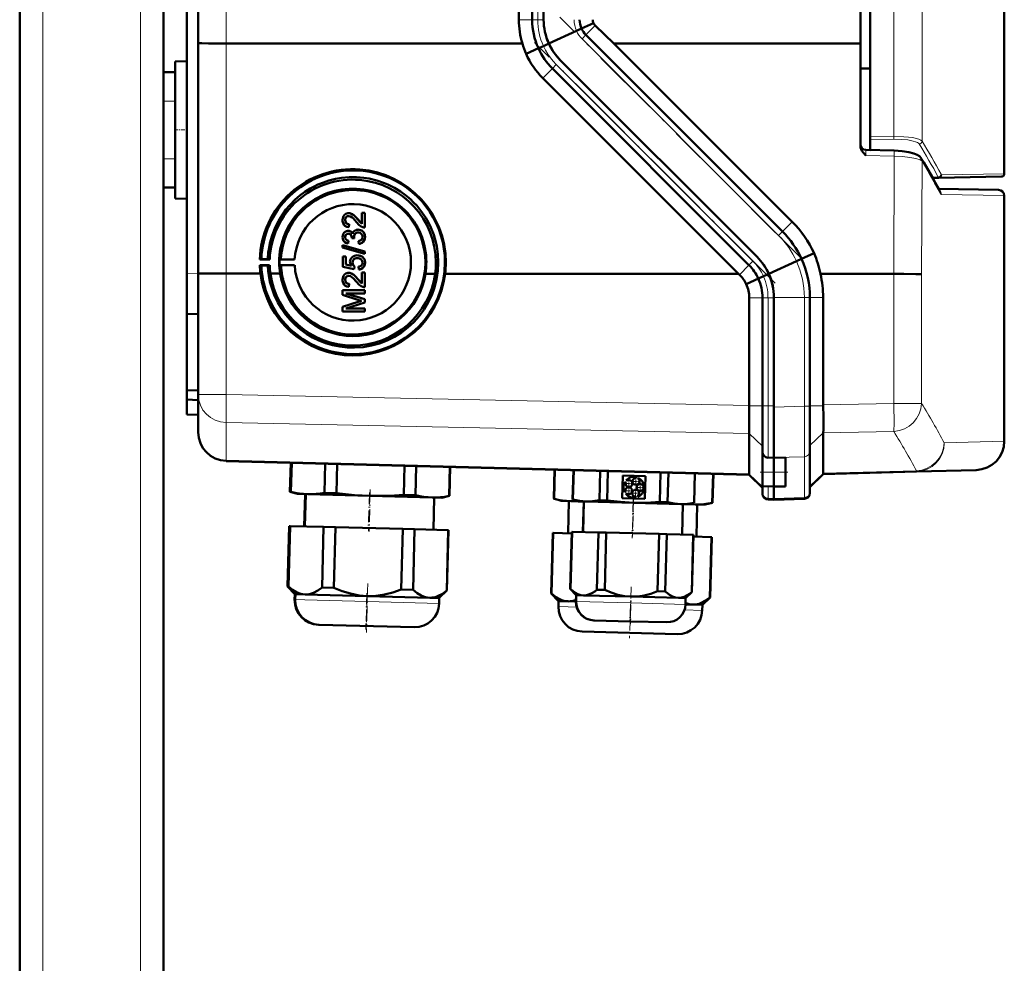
# Model space of a CAD drawing. Extents: x -1438 to 1837, y -1650 to 612.
# Tile 67 of 89: x 437 to 608, y 227 to 391. Entities that reach past the tile are written whole.
import ezdxf

# ---------------------------------------------------------------- set-up
doc = ezdxf.new("R2010")
doc.units = 0
doc.linetypes.add('DASHDOT', pattern=[18.5, 12, -3, 0.5, -3])

msp = doc.modelspace()

# ---------------------------------------------------------------- linework, layer by layer
at = {"color": 7, "linetype": 'DASHDOT', "lineweight": 18}
for p, q in [((440.79, -348.42), (440.79, 611.58)), ((457.79, -348.42), (457.79, 611.58)), ((572.39, 349.4), (530.6, 391.18)), ((567.98, 344.97), (526.19, 386.76))]:
    msp.add_line(p, q, dxfattribs=at)
at = {"color": 7, "lineweight": 50}
for p, q in [((436.79, -87.12), (436.79, 531.58)), ((584.5, 502.79), (584.5, 370.38)), ((461.79, 381.58), (461.79, 491.58)), ((467.79, 386.66), (467.79, 486.49)), ((582.79, 386.56), (582.79, 486.6)), ((523.49, 390.72), (523.49, 482.43)), ((525.79, 482.43), (525.79, 390.72)), ((527.79, 482.43), (527.79, 390.72)), ((465.79, 346.64), (465.79, 435.65)), ((607.79, 435.09), (607.79, 363.96)), ((536.46, 390.11), (534.37, 389.17)), ((533.48, 388.77), (528.67, 386.58)), ((534.37, 389.17), (533.49, 388.77)), ((540, 386.57), (536.76, 389.7)), ((467.79, 346.67), (467.79, 386.66)), ((524.1, 386.58), (472.66, 386.6)), ((527.76, 386.15), (528.7, 386.58)), ((569.28, 353.93), (535.14, 388.07)), ((582.79, 386.56), (540, 386.57)), ((570.96, 355.61), (540, 386.57)), ((582.79, 386.56), (582.79, 368.84)), ((524.73, 384.78), (526.87, 385.75)), ((526.88, 385.75), (527.76, 386.15)), ((463.79, 383.47), (465.79, 383.52)), ((463.79, 383.47), (465.79, 383.52)), ((463.79, 359.68), (463.79, 383.47)), ((564.86, 349.51), (530.72, 383.65)), ((564.86, 349.51), (530.72, 383.65)), ((461.79, 381.58), (463.79, 381.58)), ((461.79, 376.58), (461.79, 381.58)), ((463.79, 376.58), (463.79, 381.58)), ((563.45, 348.09), (529.31, 382.23)), ((584.5, 382.26), (582.79, 382.27)), ((561.64, 346.58), (527.65, 380.57)), ((461.79, 376.58), (461.79, 366.58)), ((463.79, 376.58), (463.79, 366.58)), ((584.5, 369.89), (584.5, 370.38)), ((584.5, 368.08), (584.5, 369.89)), ((583.76, 368.1), (584.5, 368.08)), ((583.76, 368.1), (588.68, 367.98)), ((461.79, 361.58), (461.79, 366.58)), ((463.79, 361.58), (463.79, 366.58)), ((596.44, 363.27), (595.33, 363.25)), ((607.3, 363.46), (596.44, 363.27)), ((461.79, -87.12), (461.79, 361.58)), ((461.79, 361.58), (463.79, 361.58)), ((596.38, 361.34), (606.8, 361.16)), ((463.79, 359.68), (465.79, 359.63)), ((607.79, 317.5), (607.79, 360.16)), ((493.31, 355.92), (493.32, 355.92)), ((493.58, 357.06), (493.59, 357.06)), ((493.93, 357.11), (493.94, 357.12)), ((495.51, 356.04), (495.52, 356.05)), ((495.52, 356.05), (496.23, 355.29)), ((496.23, 357.16), (496.73, 357.16)), ((496.23, 355.28), (496.23, 357.16)), ((496.23, 357.16), (496.72, 357.16)), ((496.23, 357.16), (496.23, 357.16)), ((496.72, 357.16), (496.72, 354.64)), ((496.72, 357.16), (496.73, 357.16)), ((496.73, 357.16), (496.73, 354.65)), ((493.56, 354.01), (493.57, 354.01)), ((493.85, 354.05), (493.86, 354.05)), ((494.01, 355.19), (493.96, 354.7)), ((494, 355.19), (493.96, 354.69)), ((493.96, 354.69), (493.96, 354.69)), ((494, 355.19), (494.01, 355.19)), ((495.2, 354.19), (495.21, 354.2)), ((495.56, 354.25), (495.57, 354.25)), ((496.72, 354.64), (496.73, 354.65)), ((493.31, 352.97), (493.32, 352.97)), ((493.91, 352.32), (493.86, 351.83)), ((493.91, 352.32), (493.86, 351.83)), ((493.91, 352.32), (493.91, 352.32)), ((494.45, 352.76), (494.45, 352.83)), ((494.89, 352.71), (494.45, 352.76)), ((494.84, 353.03), (494.85, 353.03)), ((494.89, 352.71), (494.9, 352.71)), ((495.63, 352.27), (495.64, 352.28)), ((495.68, 351.78), (495.63, 352.27)), ((496.77, 352.98), (496.78, 352.98)), ((492.87, 351.55), (496.72, 350.46)), ((492.87, 351.14), (492.87, 351.55)), ((492.87, 351.55), (492.88, 351.55)), ((496.72, 350.05), (492.87, 351.14)), ((492.88, 351.55), (496.73, 350.46)), ((493.86, 351.83), (493.86, 351.83)), ((495.99, 351.84), (495.99, 351.84)), ((478.49, 349.07), (478.76, 349.14)), ((480.21, 349.07), (478.49, 349.07)), ((478.76, 349.14), (479.88, 349.11)), ((479.88, 349.11), (480.21, 349.07)), ((481.93, 349.07), (482.17, 349.12)), ((484.54, 349.07), (481.93, 349.07)), ((482.17, 349.12), (484.54, 349.07)), ((492.92, 349.61), (493.41, 349.61)), ((492.92, 347.78), (492.92, 349.61)), ((492.92, 349.61), (492.93, 349.61)), ((492.93, 349.61), (493.42, 349.61)), ((493.41, 349.61), (493.41, 348.18)), ((493.41, 349.61), (493.42, 349.61)), ((493.42, 349.61), (493.42, 348.18)), ((494.93, 349.73), (494.94, 349.74)), ((495.4, 349.8), (495.41, 349.81)), ((496.3, 349.51), (496.31, 349.51)), ((496.72, 350.46), (496.72, 350.05)), ((496.72, 350.46), (496.73, 350.46)), ((496.72, 350.05), (496.73, 350.05)), ((496.73, 350.46), (496.73, 350.05)), ((572.57, 349.17), (571.69, 348.77)), ((574.75, 350.16), (572.57, 349.17)), ((478.76, 348.04), (478.49, 348.06)), ((478.49, 348.06), (480.2, 348.06)), ((479.88, 348.05), (478.76, 348.04)), ((480.2, 348.06), (479.88, 348.05)), ((482.18, 348.05), (481.93, 348.07)), ((481.93, 348.07), (484.54, 348.07)), ((484.54, 348.07), (482.18, 348.05)), ((494.89, 347.38), (492.92, 347.78)), ((493.41, 348.18), (494.41, 347.99)), ((493.41, 348.18), (493.42, 348.18)), ((493.42, 348.18), (494.41, 347.99)), ((494.6, 348.54), (494.61, 348.54)), ((494.94, 347.88), (494.89, 347.38)), ((494.89, 347.38), (494.9, 347.39)), ((494.95, 347.88), (494.9, 347.39)), ((494.94, 347.88), (494.95, 347.88)), ((495.68, 347.33), (495.63, 347.83)), ((495.63, 347.83), (495.64, 347.83)), ((496, 347.4), (496.01, 347.4)), ((496.77, 348.53), (496.78, 348.53)), ((571.69, 348.77), (566.88, 346.58)), ((465.79, 339.65), (465.79, 346.64)), ((467.79, 325.61), (467.79, 346.67)), ((472.66, 346.61), (478.61, 346.61)), ((482.02, 346.61), (480.32, 346.61)), ((493.31, 345.55), (493.32, 345.55)), ((493.58, 346.69), (493.59, 346.69)), ((493.93, 346.74), (493.94, 346.74)), ((495.51, 345.67), (495.52, 345.67)), ((495.52, 345.67), (496.23, 344.91)), ((496.23, 346.79), (496.73, 346.79)), ((496.23, 344.91), (496.23, 346.79)), ((496.23, 346.79), (496.72, 346.79)), ((496.23, 346.79), (496.23, 346.79)), ((496.72, 346.79), (496.72, 344.27)), ((496.72, 346.79), (496.73, 346.79)), ((496.73, 346.79), (496.73, 344.27)), ((508.95, 346.6), (507.26, 346.6)), ((510.67, 346.59), (525.08, 346.59)), ((525.08, 346.59), (561.64, 346.58)), ((561.79, 346.43), (561.64, 346.58)), ((562.98, 344.8), (565.08, 345.75)), ((565.08, 345.75), (565.96, 346.15)), ((565.96, 346.15), (566.9, 346.58)), ((575.86, 346.57), (588.6, 346.57)), ((492.87, 343.73), (496.72, 343.73)), ((492.87, 342.92), (492.87, 343.73)), ((492.87, 343.73), (492.88, 343.73)), ((492.88, 343.73), (496.73, 343.73)), ((494.01, 344.82), (493.96, 344.32)), ((494, 344.81), (493.96, 344.32)), ((493.96, 344.32), (493.96, 344.32)), ((494, 344.81), (494.01, 344.82)), ((496.72, 344.27), (496.73, 344.27)), ((496.72, 343.73), (496.72, 343.18)), ((496.72, 343.73), (496.73, 343.73)), ((496.73, 343.73), (496.73, 343.19)), ((495.53, 342.07), (492.87, 342.92)), ((493.46, 343.19), (496.72, 342.16)), ((496.72, 343.18), (493.46, 343.19)), ((493.47, 343.19), (496.73, 342.16)), ((496.72, 343.18), (496.73, 343.19)), ((496.72, 342.16), (496.72, 341.59)), ((496.72, 342.16), (496.73, 342.16)), ((496.73, 342.16), (496.73, 341.59)), ((563.49, 323.72), (563.49, 342.43)), ((565.79, 323.63), (565.79, 342.43)), ((567.79, 323.43), (567.79, 342.44)), ((567.79, 323.63), (567.79, 342.43)), ((574.04, 323.58), (574.04, 342.44)), ((576.33, 323.81), (576.33, 342.44)), ((492.87, 340.84), (495.57, 341.7)), ((492.87, 340.02), (492.87, 340.84)), ((492.87, 340.84), (492.88, 340.84)), ((492.88, 340.84), (495.58, 341.7)), ((496.72, 341.59), (493.46, 340.57)), ((493.46, 340.57), (496.72, 340.57)), ((493.47, 340.57), (496.73, 340.57)), ((496.72, 341.59), (496.73, 341.59)), ((496.72, 340.57), (496.72, 340.02)), ((496.72, 340.57), (496.73, 340.57)), ((496.73, 340.57), (496.73, 340.03)), ((467.79, 339.58), (465.79, 339.65)), ((465.79, 339.65), (465.79, 326.34)), ((496.72, 340.02), (492.87, 340.02)), ((496.72, 340.02), (496.73, 340.03)), ((465.79, 326.34), (467.79, 326.37)), ((465.79, 326.34), (465.79, 324.74)), ((467.79, 319.07), (467.79, 325.61)), ((465.79, 322.15), (465.79, 324.74)), ((465.79, 324.74), (467.79, 324.65)), ((563.49, 323.72), (563.49, 323.63)), ((565.79, 321.03), (565.79, 323.63)), ((567.79, 314.62), (567.79, 323.63)), ((567.79, 314.67), (567.79, 323.43)), ((574.04, 315.79), (574.04, 323.58)), ((576.33, 323.81), (576.33, 323.63)), ((465.79, 322.15), (467.79, 322.08)), ((565.79, 318.59), (565.79, 321.03)), ((563.49, 318.87), (563.49, 318.85)), ((563.49, 318.85), (563.49, 311.82)), ((565.79, 316.72), (565.79, 318.59)), ((576.33, 311.93), (576.33, 318.94)), ((565.79, 315.67), (565.79, 316.72)), ((565.79, 312.12), (565.79, 315.67)), ((566.76, 314.65), (567.79, 314.62)), ((567.79, 314.62), (569.79, 314.69)), ((567.79, 314.62), (567.79, 314.67)), ((569.79, 312.12), (569.79, 314.69)), ((574.04, 308.72), (574.04, 315.79)), ((563.49, 311.69), (472.66, 314.07)), ((483.73, 308.72), (483.86, 313.77)), ((483.73, 308.72), (483.86, 313.77)), ((483.73, 308.72), (483.86, 313.77)), ((483.78, 308.72), (483.91, 313.77)), ((483.79, 308.72), (483.92, 313.77)), ((483.84, 308.72), (483.97, 313.77)), ((483.84, 308.72), (483.98, 313.77)), ((483.89, 308.72), (484.03, 313.77)), ((489.74, 308.57), (489.87, 313.62)), ((491.79, 308.51), (491.93, 313.56)), ((503.48, 308.21), (503.62, 313.26)), ((505.54, 308.15), (505.67, 313.2)), ((511.38, 308), (511.52, 313.05)), ((511.43, 308), (511.57, 313.05)), ((567.79, 314.62), (567.79, 312.12)), ((567.79, 312.12), (567.79, 314.62)), ((529.54, 307.53), (529.67, 312.58)), ((529.59, 307.52), (529.72, 312.57)), ((532.82, 307.37), (532.95, 312.49)), ((532.84, 307.37), (532.98, 312.49)), ((532.87, 307.37), (533.01, 312.49)), ((537.46, 307.25), (537.59, 312.37)), ((538.8, 307.22), (538.94, 312.33)), ((541.42, 307.59), (541.53, 311.54)), ((541.53, 311.54), (545.49, 311.44)), ((543.84, 311.13), (543.88, 311.26)), ((545.49, 311.44), (545.38, 307.48)), ((547.98, 306.98), (548.11, 312.09)), ((549.32, 306.94), (549.46, 312.06)), ((553.91, 306.82), (554.04, 311.94)), ((553.94, 306.82), (554.07, 311.94)), ((557.08, 306.8), (557.21, 311.85)), ((557.13, 306.8), (557.26, 311.85)), ((563.49, 311.69), (565.79, 309.39)), ((565.79, 312.12), (565.79, 309.69)), ((567.79, 309.62), (567.79, 312.12)), ((567.79, 309.62), (567.79, 312.12)), ((569.79, 312.12), (569.79, 309.66)), ((576.33, 311.8), (574.04, 309.51)), ((576.33, 311.8), (592.53, 312.23)), ((576.33, 311.93), (576.33, 311.92)), ((602.92, 312.5), (592.53, 312.23)), ((542.03, 310.38), (541.92, 310.46)), ((542.14, 310.75), (542.25, 310.66)), ((544.22, 311.14), (544.18, 311.01)), ((545.11, 309.65), (545.25, 309.65)), ((565.79, 308.57), (565.79, 309.69)), ((565.79, 309.69), (567.79, 309.62)), ((569.79, 309.66), (567.79, 309.62)), ((567.79, 307.56), (567.79, 309.62)), ((567.79, 307.56), (567.79, 309.62)), ((485.02, 308.34), (483.73, 308.72)), ((483.73, 308.72), (483.78, 308.72)), ((485.02, 308.34), (483.73, 308.72)), ((483.82, 308.71), (483.78, 308.72)), ((483.79, 308.72), (483.84, 308.72)), ((485.08, 308.34), (483.79, 308.72)), ((483.88, 308.71), (483.84, 308.72)), ((483.84, 308.72), (483.89, 308.72)), ((485.13, 308.34), (483.84, 308.72)), ((485.08, 308.34), (485.02, 308.34)), ((485.13, 308.34), (485.08, 308.34)), ((486.81, 308.3), (485.13, 308.34)), ((486.37, 308.31), (486.22, 302.71)), ((486.37, 308.31), (486.22, 302.71)), ((486.37, 308.31), (486.22, 302.71)), ((486.43, 308.31), (486.28, 302.71)), ((486.48, 308.3), (486.34, 302.71)), ((497.63, 308.01), (486.81, 308.3)), ((489.74, 308.57), (491.79, 308.51)), ((508.45, 307.73), (497.63, 308.01)), ((503.48, 308.21), (505.54, 308.15)), ((510.13, 307.68), (511.43, 308)), ((511.38, 308), (511.43, 308)), ((541.88, 308.65), (541.99, 308.73)), ((542.19, 308.43), (542.08, 308.35)), ((543.79, 307.74), (543.75, 307.88)), ((544.1, 307.98), (544.14, 307.85)), ((545.24, 309.29), (545.1, 309.29)), ((565.79, 308.36), (565.79, 308.57)), ((574.04, 308.51), (574.04, 308.72)), ((510.13, 307.68), (508.45, 307.73)), ((508.78, 307.72), (508.63, 302.12)), ((529.54, 307.53), (529.59, 307.52)), ((530.83, 307.14), (529.54, 307.53)), ((532.5, 307.1), (530.83, 307.14)), ((532.18, 307.11), (532.03, 301.51)), ((533.89, 307.06), (532.5, 307.1)), ((532.82, 307.37), (532.84, 307.37)), ((533.86, 307.06), (532.82, 307.37)), ((532.84, 307.37), (532.87, 307.37)), ((533.89, 307.06), (532.84, 307.37)), ((533.89, 307.06), (533.86, 307.06)), ((535.16, 307.03), (533.89, 307.06)), ((534.76, 307.04), (534.62, 301.74)), ((534.79, 307.04), (534.65, 301.74)), ((543.38, 306.81), (535.16, 307.03)), ((537.46, 307.25), (538.8, 307.22)), ((545.38, 307.48), (541.42, 307.59)), ((551.61, 306.6), (543.38, 306.81)), ((547.98, 306.98), (549.32, 306.94)), ((552.88, 306.57), (551.61, 306.6)), ((551.98, 306.59), (551.84, 301.29)), ((552.88, 306.57), (553.94, 306.82)), ((554.15, 306.53), (552.88, 306.57)), ((553.91, 306.82), (553.94, 306.82)), ((555.82, 306.49), (554.15, 306.53)), ((554.47, 306.52), (554.32, 300.93)), ((555.82, 306.49), (557.13, 306.8)), ((557.08, 306.8), (557.13, 306.8)), ((566.76, 307.36), (567.79, 307.33)), ((567.79, 307.33), (567.79, 307.56)), ((567.79, 307.33), (567.79, 307.56)), ((573.07, 307.51), (567.79, 307.33)), ((483.3, 292.27), (483.57, 302.78)), ((483.3, 292.27), (483.57, 302.78)), ((483.3, 292.27), (483.57, 302.78)), ((483.62, 302.78), (483.35, 292.27)), ((483.36, 292.27), (483.63, 302.78)), ((483.68, 302.78), (483.41, 292.27)), ((483.41, 292.27), (483.69, 302.78)), ((483.74, 302.77), (483.46, 292.27)), ((483.62, 302.78), (483.57, 302.78)), ((483.62, 302.78), (483.63, 302.78)), ((483.68, 302.78), (483.63, 302.78)), ((483.74, 302.77), (483.69, 302.78)), ((483.74, 302.77), (489.58, 302.62)), ((489.58, 302.62), (489.31, 292.12)), ((491.64, 302.57), (489.58, 302.62)), ((491.64, 302.57), (491.36, 292.06)), ((491.64, 302.57), (503.33, 302.26)), ((503.33, 302.26), (503.05, 291.76)), ((505.38, 302.21), (503.33, 302.26)), ((505.38, 302.21), (505.11, 291.7)), ((505.38, 302.21), (511.23, 302.05)), ((511.23, 302.05), (510.95, 291.55)), ((511, 291.55), (511.28, 302.05)), ((511.28, 302.05), (511.23, 302.05)), ((529.11, 291.07), (529.38, 301.58)), ((529.43, 301.58), (529.16, 291.07)), ((529.43, 301.58), (529.38, 301.58)), ((529.43, 301.58), (532.66, 301.49)), ((532.41, 291.84), (532.67, 301.79)), ((532.44, 291.83), (532.7, 301.79)), ((532.73, 301.79), (532.47, 291.83)), ((532.7, 301.79), (532.67, 301.79)), ((532.73, 301.79), (532.7, 301.79)), ((532.73, 301.79), (537.31, 301.67)), ((537.31, 301.67), (537.05, 291.71)), ((538.66, 301.64), (537.31, 301.67)), ((538.66, 301.64), (538.4, 291.68)), ((538.66, 301.64), (547.83, 301.4)), ((547.83, 301.4), (547.57, 291.44)), ((549.18, 301.36), (547.83, 301.4)), ((549.18, 301.36), (548.92, 291.4)), ((549.18, 301.36), (553.76, 301.24)), ((553.76, 301.24), (553.5, 291.28)), ((553.53, 291.28), (553.79, 301.24)), ((553.79, 301.24), (553.76, 301.24)), ((553.78, 300.94), (556.92, 300.86)), ((556.92, 300.86), (556.65, 290.35)), ((556.7, 290.35), (556.97, 300.86)), ((556.97, 300.86), (556.92, 300.86)), ((484.56, 290.94), (483.3, 292.27)), ((483.3, 292.27), (483.35, 292.27)), ((484.56, 290.94), (483.3, 292.27)), ((484.56, 290.94), (483.3, 292.27)), ((483.39, 292.24), (483.35, 292.27)), ((483.36, 292.27), (483.41, 292.27)), ((484.62, 290.94), (483.36, 292.27)), ((483.45, 292.23), (483.41, 292.27)), ((483.41, 292.27), (483.46, 292.27)), ((484.68, 290.94), (483.41, 292.27)), ((484.56, 290.94), (484.54, 289.99)), ((484.56, 290.94), (484.54, 289.99)), ((484.56, 290.94), (484.54, 289.99)), ((484.62, 290.94), (484.56, 290.94)), ((484.62, 290.94), (484.6, 289.99)), ((484.68, 290.94), (484.62, 290.94)), ((484.68, 290.94), (484.65, 289.99)), ((486.35, 290.89), (484.68, 290.94)), ((497.17, 290.61), (486.35, 290.89)), ((489.31, 292.12), (491.36, 292.06)), ((503.05, 291.76), (505.11, 291.7)), ((509.67, 290.28), (511, 291.55)), ((510.95, 291.55), (511, 291.55)), ((529.11, 291.07), (529.16, 291.07)), ((530.37, 289.74), (529.11, 291.07)), ((532.41, 291.84), (532.44, 291.83)), ((533.43, 290.76), (532.41, 291.84)), ((532.44, 291.83), (532.47, 291.83)), ((533.46, 290.76), (532.44, 291.83)), ((533.43, 290.76), (533.4, 289.67)), ((533.46, 290.76), (533.43, 289.67)), ((533.46, 290.76), (533.43, 290.76)), ((534.73, 290.72), (533.46, 290.76)), ((542.96, 290.51), (534.73, 290.72)), ((537.05, 291.71), (538.4, 291.68)), ((547.57, 291.44), (548.92, 291.4)), ((552.45, 290.26), (553.53, 291.28)), ((553.5, 291.28), (553.53, 291.28)), ((508, 290.33), (497.17, 290.61)), ((509.67, 290.28), (508, 290.33)), ((509.67, 290.28), (509.64, 289.33)), ((530.37, 289.74), (530.35, 288.79)), ((532.05, 289.7), (530.37, 289.74)), ((533.4, 289.66), (532.05, 289.7)), ((551.18, 290.29), (542.96, 290.51)), ((552.45, 290.26), (551.18, 290.29)), ((552.45, 290.26), (552.43, 289.17)), ((553.69, 289.13), (552.43, 289.16)), ((555.36, 289.09), (553.69, 289.13)), ((555.36, 289.09), (555.34, 288.13)), ((555.36, 289.09), (556.7, 290.35)), ((556.65, 290.35), (556.7, 290.35)), ((488.72, 285.64), (488.67, 285.64)), ((488.78, 285.64), (488.72, 285.64)), ((505.3, 285.2), (488.78, 285.64)), ((536.55, 286.39), (536.52, 286.39)), ((542.84, 286.22), (536.55, 286.39)), ((549.14, 286.06), (542.84, 286.22)), ((550.99, 284.01), (534.48, 284.44))]:
    msp.add_line(p, q, dxfattribs=at)
at = {"color": 7, "lineweight": 18}
for p, q in [((440.79, -87.12), (440.79, 531.58)), ((457.79, -87.12), (457.79, 531.58)), ((593.5, 503.55), (593.5, 369.62)), ((588.63, 370.44), (588.63, 502.73)), ((472.66, 386.6), (472.66, 486.56)), ((526.76, 482.43), (526.76, 390.72)), ((523.49, 390.72), (525.79, 390.72)), ((526.76, 390.72), (525.79, 390.72)), ((526.76, 390.72), (527.79, 390.72)), ((534.37, 389.17), (534.37, 389.17)), ((536.76, 389.7), (535.14, 388.07)), ((472.66, 346.61), (472.66, 386.6)), ((534.45, 387.39), (535.14, 388.07)), ((568.6, 353.24), (534.45, 387.39)), ((526.87, 385.75), (526.88, 385.75)), ((527.65, 380.57), (529.31, 382.23)), ((529.99, 382.92), (529.31, 382.23)), ((564.13, 348.77), (529.99, 382.92)), ((461.79, 376.58), (463.79, 376.58)), ((584.5, 370.38), (588.63, 370.44)), ((588.63, 369.95), (584.5, 369.89)), ((461.79, 366.58), (463.79, 366.58)), ((588.68, 367.01), (583.76, 367.13)), ((588.6, 346.57), (588.68, 367.01)), ((593.5, 366.13), (593.43, 346.51)), ((596.32, 363.4), (595.26, 363.38)), ((596.93, 363.77), (607.79, 363.96)), ((596.58, 360.97), (596.56, 361)), ((607.79, 360.16), (596.85, 360.35)), ((570.96, 355.61), (569.28, 353.93)), ((568.6, 353.24), (569.28, 353.93)), ((572.57, 349.17), (572.57, 349.17)), ((561.79, 346.43), (563.45, 348.09)), ((564.13, 348.77), (563.45, 348.09)), ((465.79, 346.64), (467.79, 346.57)), ((472.66, 325.61), (472.66, 346.61)), ((565.08, 345.75), (565.08, 345.75)), ((588.61, 324.07), (588.61, 346.57)), ((593.43, 346.51), (593.43, 324.07)), ((563.49, 342.43), (565.79, 342.43)), ((565.79, 342.43), (566.76, 342.43)), ((566.76, 342.43), (567.79, 342.43)), ((566.76, 342.43), (566.76, 323.63)), ((573.07, 342.44), (567.79, 342.44)), ((573.07, 342.44), (574.04, 342.44)), ((573.07, 323.58), (573.07, 342.44)), ((576.33, 342.44), (574.04, 342.44)), ((472.66, 325.61), (467.79, 325.61)), ((472.66, 325.61), (563.49, 323.72)), ((563.49, 323.63), (565.79, 323.63)), ((566.76, 323.63), (565.79, 323.63)), ((566.76, 323.63), (567.79, 323.63)), ((566.76, 314.66), (566.76, 323.63)), ((567.79, 323.43), (573.07, 323.58)), ((574.04, 323.58), (573.07, 323.58)), ((576.33, 323.63), (574.04, 323.63)), ((588.61, 324.07), (576.33, 323.81)), ((588.61, 324.07), (593.43, 324.07)), ((563.49, 318.85), (472.66, 320.74)), ((472.66, 320.74), (472.66, 314.2)), ((563.49, 318.87), (565.79, 316.63)), ((576.33, 318.98), (574.04, 316.75)), ((576.33, 318.94), (588.61, 319.2)), ((597.36, 317.22), (607.79, 317.5)), ((566.76, 314.66), (567.79, 314.62)), ((566.76, 314.65), (566.76, 314.66)), ((573.07, 314.81), (567.79, 314.67)), ((573.07, 307.74), (573.07, 314.81)), ((472.66, 314.2), (563.49, 311.82)), ((472.66, 314.2), (472.66, 314.07)), ((563.49, 311.81), (565.79, 309.57)), ((565.79, 312.12), (567.79, 312.12)), ((569.79, 312.12), (567.79, 312.12)), ((576.33, 311.92), (574.04, 309.69)), ((592.53, 312.35), (576.33, 311.93)), ((592.53, 312.23), (592.53, 312.35)), ((566.76, 307.6), (566.76, 309.66)), ((566.76, 307.6), (567.79, 307.56)), ((566.76, 307.36), (566.76, 307.6)), ((573.07, 307.74), (567.79, 307.56)), ((573.07, 307.51), (573.07, 307.74)), ((484.6, 289.99), (484.54, 289.99)), ((484.65, 289.99), (484.6, 289.99)), ((486.33, 289.94), (484.65, 289.99)), ((497.15, 289.66), (486.33, 289.94)), ((509.64, 289.33), (497.15, 289.66)), ((533.43, 289.67), (533.4, 289.67)), ((542.93, 289.42), (533.43, 289.67)), ((552.43, 289.17), (542.93, 289.42)), ((532.02, 288.75), (530.35, 288.79)), ((533.53, 288.71), (532.02, 288.75)), ((555.34, 288.13), (552.25, 288.22))]:
    msp.add_line(p, q, dxfattribs=at)
at = {"color": 7, "linetype": 'DASHDOT', "lineweight": 18, "ltscale": 0.060001}
for p, q in [((461.59, 376.58), (463.99, 376.58)), ((461.59, 366.58), (463.99, 366.58))]:
    msp.add_line(p, q, dxfattribs=at)
at = {"color": 7, "linetype": 'DASHDOT', "lineweight": 18, "ltscale": 0.059999}
msp.add_line((463.59, 371.58), (465.99, 371.58), dxfattribs=at)
at = {"color": 7, "linetype": 'DASHDOT', "lineweight": 18, "ltscale": 0.039}
for p, q in [((543.82, 311.31), (543.82, 309.75)), ((543.38, 310.17), (541.82, 310.17)), ((542.56, 309.68), (542.56, 308.12)), ((542.6, 310.95), (542.6, 309.39)), ((544.6, 310.53), (543.04, 310.53)), ((544.53, 310.26), (544.53, 308.7)), ((543.34, 308.9), (541.78, 308.9)), ((544.54, 308.48), (542.98, 308.48)), ((545.31, 309.48), (543.75, 309.48))]:
    msp.add_line(p, q, dxfattribs=at)
at = {"color": 7, "linetype": 'DASHDOT', "lineweight": 18, "ltscale": 0.119881}
msp.add_line((565.39, 312.12), (570.19, 312.12), dxfattribs=at)
at = {"color": 7, "linetype": 'DASHDOT', "lineweight": 18, "ltscale": 0.168016}
for p, q in [((497.53, 308.58), (497.35, 301.86)), ((497.59, 308.57), (497.41, 301.86)), ((543.34, 307.38), (543.16, 300.66))]:
    msp.add_line(p, q, dxfattribs=at)
at = {"color": 7, "linetype": 'DASHDOT', "lineweight": 18, "ltscale": 0.183048}
msp.add_line((497.66, 309.12), (497.47, 301.8), dxfattribs=at)
at = {"color": 7, "linetype": 'DASHDOT', "lineweight": 18, "ltscale": 0.039001}
msp.add_line((543.76, 309.26), (543.76, 307.7), dxfattribs=at)
at = {"color": 7, "linetype": 'DASHDOT', "lineweight": 18, "ltscale": 0.159016}
msp.add_line((543.37, 307.34), (543.2, 300.99), dxfattribs=at)
at = {"color": 7, "linetype": 'DASHDOT', "lineweight": 18, "ltscale": 0.171052}
msp.add_line((543.41, 307.79), (543.23, 300.95), dxfattribs=at)
at = {"color": 7, "linetype": 'DASHDOT', "lineweight": 18, "ltscale": 0.212292}
msp.add_line((497.23, 292.77), (497.01, 284.28), dxfattribs=at)
at = {"color": 7, "linetype": 'DASHDOT', "lineweight": 18, "ltscale": 0.159001}
msp.add_line((497.07, 291.14), (496.91, 284.78), dxfattribs=at)
at = {"color": 7, "linetype": 'DASHDOT', "lineweight": 18, "ltscale": 0.168715}
msp.add_line((543, 292.24), (542.83, 285.49), dxfattribs=at)
at = {"color": 7, "linetype": 'DASHDOT', "lineweight": 18, "ltscale": 0.133699}
msp.add_line((497.11, 290.21), (496.97, 284.87), dxfattribs=at)
at = {"color": 7, "linetype": 'DASHDOT', "lineweight": 18, "ltscale": 0.143425}
msp.add_line((542.86, 289.05), (542.71, 283.31), dxfattribs=at)
at = {"color": 7, "linetype": 'DASHDOT', "lineweight": 18, "ltscale": 0.100909}
msp.add_line((542.91, 289.84), (542.81, 285.8), dxfattribs=at)
at = {"color": 7, "lineweight": 50}
for points in [[(467.79, 386.66), (467.79, 386.66), (467.79, 386.66), (467.8, 386.66), (467.86, 386.65), (468.42, 386.63), (469.59, 386.61), (472.66, 386.6)], [(530.72, 383.65), (530.24, 384.16), (529.8, 384.71), (529.39, 385.29), (529.03, 385.92), (528.7, 386.58)], [(583.76, 367.13), (583.28, 367.65), (583.07, 367.94), (582.92, 368.22), (582.82, 368.52), (582.79, 368.84)], [(593.36, 366.64), (593.07, 366.99), (592.65, 367.27), (592.09, 367.5), (591.23, 367.72), (590.03, 367.9), (588.68, 367.98)], [(509.49, 348.58), (509.42, 349.99), (509.22, 351.38), (509.01, 352.29), (508.7, 353.34), (508.19, 354.64), (507.77, 355.49), (507.31, 356.31), (506.48, 357.52), (505.75, 358.42), (505.21, 358.99), (504.65, 359.53), (503.78, 360.26), (502.91, 360.89), (501.89, 361.51), (500.75, 362.09), (500.16, 362.34), (498.84, 362.79), (497.47, 363.13), (496.54, 363.27), (495.29, 363.38), (494.04, 363.38), (492.7, 363.26), (491.62, 363.07), (490.49, 362.79), (489.53, 362.47), (488.59, 362.08), (487.93, 361.76), (487.23, 361.38), (486.32, 360.81), (485.45, 360.17), (484.64, 359.47), (483.64, 358.45), (483.03, 357.73), (482.47, 356.97), (481.78, 355.86), (481.68, 355.67), (481.09, 354.47), (480.62, 353.23), (480.24, 351.88), (480.04, 350.79), (479.97, 350.33), (479.88, 349.11)], [(492.87, 355.93), (492.89, 356.21), (492.95, 356.42), (493.04, 356.62), (493.22, 356.84), (493.46, 357.01), (493.58, 357.06)], [(493.96, 354.69), (493.6, 354.77), (493.27, 354.94), (493.14, 355.07), (492.96, 355.39), (492.88, 355.75), (492.87, 355.93)], [(493.74, 356.59), (493.59, 356.51), (493.42, 356.32), (493.33, 356.08), (493.31, 355.92)], [(493.31, 355.92), (493.37, 355.58), (493.49, 355.39), (493.68, 355.25), (493.9, 355.19), (494, 355.19)], [(493.75, 356.59), (493.59, 356.51), (493.46, 356.38), (493.37, 356.22), (493.32, 355.92)], [(493.32, 355.92), (493.35, 355.7), (493.41, 355.53), (493.58, 355.32), (493.82, 355.21), (494.01, 355.19)], [(493.93, 357.11), (494.13, 357.1), (494.5, 356.97), (494.83, 356.75), (495.12, 356.48), (495.51, 356.04)], [(493.94, 357.12), (494.23, 357.08), (494.57, 356.94), (494.83, 356.77), (495.24, 356.37), (495.52, 356.05)], [(495.28, 355.58), (494.69, 356.22), (494.56, 356.34), (494.27, 356.54), (493.94, 356.62)], [(495.51, 356.04), (495.92, 355.56), (496.23, 355.28)], [(492.87, 352.96), (492.9, 353.22), (493.05, 353.6), (493.17, 353.76), (493.32, 353.89), (493.56, 354.01)], [(493.85, 354.05), (494.04, 354.03), (494.23, 353.96), (494.39, 353.84), (494.57, 353.61), (494.61, 353.52)], [(493.86, 354.05), (494.05, 354.03), (494.23, 353.96), (494.4, 353.85), (494.52, 353.7), (494.61, 353.54)], [(494.61, 353.52), (494.67, 353.7), (494.82, 353.94), (494.95, 354.07), (495.2, 354.19)], [(496.38, 354.69), (496.12, 354.81), (495.76, 355.06), (495.28, 355.58)], [(495.56, 354.25), (495.76, 354.23), (496.13, 354.11), (496.44, 353.87), (496.66, 353.54), (496.76, 353.16), (496.77, 352.98)], [(495.57, 354.25), (495.96, 354.19), (496.19, 354.08), (496.39, 353.92), (496.56, 353.73), (496.73, 353.37), (496.78, 352.98)], [(493.86, 351.83), (493.54, 351.92), (493.26, 352.09), (493.04, 352.33), (492.91, 352.63), (492.87, 352.96)], [(493.68, 353.53), (493.5, 353.42), (493.37, 353.25), (493.32, 353.04), (493.31, 352.97)], [(493.31, 352.97), (493.34, 352.78), (493.48, 352.52), (493.63, 352.41), (493.91, 352.32)], [(493.68, 353.53), (493.48, 353.4), (493.35, 353.19), (493.32, 352.97)], [(493.32, 352.97), (493.34, 352.78), (493.42, 352.61), (493.54, 352.48), (493.7, 352.38), (493.91, 352.32)], [(494.45, 352.83), (494.43, 353.04), (494.31, 353.33), (494.16, 353.48), (494.07, 353.53), (493.86, 353.56)], [(495.31, 353.72), (495.15, 353.64), (495.02, 353.52), (494.92, 353.37), (494.85, 353.12), (494.84, 353.03)], [(495.31, 353.72), (495.17, 353.65), (494.97, 353.45), (494.86, 353.18), (494.85, 353.03)], [(496.33, 352.99), (496.32, 353.12), (496.25, 353.35), (496.11, 353.54), (495.91, 353.68), (495.67, 353.75), (495.56, 353.75)], [(495.81, 352.32), (496.04, 352.42), (496.2, 352.56), (496.31, 352.81), (496.33, 352.99)], [(496.78, 352.98), (496.74, 352.63), (496.65, 352.4), (496.51, 352.19), (496.24, 351.96), (495.99, 351.84)], [(496.77, 352.98), (496.74, 352.68), (496.64, 352.4), (496.47, 352.16), (496.25, 351.97), (495.99, 351.84)], [(494.15, 348.67), (494.19, 348.95), (494.29, 349.21), (494.46, 349.44), (494.68, 349.61), (494.93, 349.73)], [(495.07, 349.26), (494.83, 349.12), (494.71, 348.98), (494.63, 348.81), (494.6, 348.54)], [(495.08, 349.26), (494.84, 349.13), (494.71, 348.98), (494.64, 348.79), (494.61, 348.54)], [(495.4, 349.8), (495.69, 349.78), (496.06, 349.66), (496.3, 349.51)], [(495.41, 349.81), (495.6, 349.79), (495.97, 349.7), (496.31, 349.51)], [(496.33, 348.53), (496.29, 348.8), (496.15, 349.03), (496.05, 349.12), (495.82, 349.25), (495.56, 349.3), (495.43, 349.31)], [(496.3, 349.51), (496.54, 349.27), (496.66, 349.08), (496.73, 348.86), (496.77, 348.53)], [(496.31, 349.51), (496.47, 349.36), (496.61, 349.18), (496.71, 348.97), (496.76, 348.76), (496.78, 348.53)], [(494.41, 347.99), (494.25, 348.24), (494.16, 348.52), (494.15, 348.67)], [(494.6, 348.54), (494.65, 348.23), (494.77, 348.03), (494.94, 347.88)], [(494.61, 348.54), (494.62, 348.38), (494.73, 348.09), (494.95, 347.88)], [(495.85, 347.88), (496.01, 347.95), (496.15, 348.05), (496.25, 348.2), (496.31, 348.36), (496.33, 348.53)], [(496.77, 348.53), (496.74, 348.24), (496.65, 347.96), (496.49, 347.72), (496.26, 347.52), (496, 347.4)], [(496.78, 348.53), (496.74, 348.18), (496.58, 347.83), (496.31, 347.56), (496.01, 347.4)], [(467.79, 346.67), (467.79, 346.67), (467.79, 346.67), (467.8, 346.67), (467.86, 346.66), (468.42, 346.64), (469.59, 346.62), (472.66, 346.61)], [(492.87, 345.56), (492.89, 345.84), (492.95, 346.05), (493.04, 346.25), (493.22, 346.47), (493.46, 346.63), (493.58, 346.69)], [(493.96, 344.32), (493.6, 344.4), (493.27, 344.57), (493.14, 344.7), (492.96, 345.02), (492.88, 345.38), (492.87, 345.56)], [(493.74, 346.22), (493.59, 346.14), (493.42, 345.95), (493.33, 345.71), (493.31, 345.55)], [(493.31, 345.55), (493.37, 345.21), (493.49, 345.02), (493.68, 344.88), (493.9, 344.82), (494, 344.81)], [(493.75, 346.22), (493.59, 346.14), (493.46, 346), (493.37, 345.85), (493.32, 345.55)], [(493.32, 345.55), (493.35, 345.33), (493.41, 345.16), (493.58, 344.95), (493.82, 344.84), (494.01, 344.82)], [(493.93, 346.74), (494.13, 346.73), (494.5, 346.6), (494.83, 346.38), (495.12, 346.11), (495.51, 345.67)], [(493.94, 346.74), (494.23, 346.71), (494.57, 346.57), (494.83, 346.39), (495.24, 346), (495.52, 345.67)], [(495.28, 345.21), (494.69, 345.85), (494.56, 345.97), (494.27, 346.17), (493.94, 346.25)], [(495.51, 345.67), (495.92, 345.19), (496.23, 344.91)], [(593.43, 346.51), (592.43, 346.54), (590.32, 346.56)], [(496.38, 344.32), (496.12, 344.44), (495.76, 344.69), (495.28, 345.21)], [(563.46, 320.61), (563.48, 319.02), (563.49, 318.87)], [(576.39, 320.7), (576.37, 319.49), (576.33, 318.98)], [(486.81, 308.3), (486.08, 308.34), (485.36, 308.42), (484.63, 308.55), (483.89, 308.72)], [(489.74, 308.57), (488.99, 308.44), (488.26, 308.35), (487.53, 308.3), (486.81, 308.3)], [(497.63, 308.01), (496.27, 308.07), (494.91, 308.16), (493.36, 308.31), (491.79, 308.51)], [(503.48, 308.21), (501.91, 308.09), (500.36, 308.02), (498.99, 308), (497.63, 308.01)], [(508.45, 307.73), (507.73, 307.77), (507, 307.86), (506.28, 307.98), (505.54, 308.15)], [(511.38, 308), (510.64, 307.87), (509.9, 307.78), (509.18, 307.73), (508.45, 307.73)], [(532.5, 307.1), (531.78, 307.14), (531.05, 307.23), (530.33, 307.35), (529.59, 307.52)], [(535.16, 307.03), (534.02, 307.13), (532.87, 307.37)], [(537.46, 307.25), (536.3, 307.07), (535.16, 307.03)], [(543.38, 306.81), (541.11, 306.95), (538.8, 307.22)], [(547.98, 306.98), (545.66, 306.83), (543.38, 306.81)], [(551.61, 306.6), (550.47, 306.7), (549.32, 306.94)], [(553.91, 306.82), (552.75, 306.64), (551.61, 306.6)], [(557.08, 306.8), (556.33, 306.67), (555.6, 306.58), (554.87, 306.54), (554.15, 306.53)], [(486.35, 290.89), (485.98, 290.92), (485.62, 291), (485.25, 291.12), (484.89, 291.27), (484.18, 291.7), (483.46, 292.27)], [(489.31, 292.12), (488.57, 291.59), (487.83, 291.2), (487.46, 291.06), (487.09, 290.96), (486.72, 290.91), (486.35, 290.89)], [(497.17, 290.61), (496.45, 290.65), (495.73, 290.73), (494.99, 290.86), (494.24, 291.03), (492.8, 291.47), (491.36, 292.06)], [(503.05, 291.76), (501.59, 291.24), (500.12, 290.87), (499.37, 290.74), (498.62, 290.65), (497.9, 290.61), (497.17, 290.61)], [(508, 290.33), (507.63, 290.36), (507.26, 290.43), (506.9, 290.55), (506.54, 290.71), (505.82, 291.13), (505.11, 291.7)], [(510.95, 291.55), (510.21, 291.02), (509.47, 290.63), (509.11, 290.49), (508.74, 290.39), (508.37, 290.34), (508, 290.33)], [(532.05, 289.7), (531.68, 289.73), (531.31, 289.8), (530.95, 289.92), (530.59, 290.08), (529.87, 290.5), (529.16, 291.07)], [(534.73, 290.72), (534.22, 290.79), (533.71, 290.97), (533.21, 291.25), (532.84, 291.52), (532.47, 291.83)], [(537.05, 291.71), (536.67, 291.42), (536.28, 291.17), (535.76, 290.92), (535.25, 290.77), (534.73, 290.72)], [(542.96, 290.51), (541.8, 290.61), (540.66, 290.84), (539.53, 291.21), (538.4, 291.68)], [(547.57, 291.44), (546.42, 291.02), (545.27, 290.72), (544.12, 290.55), (542.96, 290.51)], [(551.18, 290.29), (550.67, 290.36), (550.16, 290.54), (549.66, 290.82), (549.29, 291.09), (548.92, 291.4)], [(553.5, 291.28), (553.11, 290.99), (552.73, 290.74), (552.21, 290.49), (551.7, 290.34), (551.18, 290.29)], [(556.65, 290.35), (555.91, 289.82), (555.17, 289.43), (554.8, 289.29), (554.43, 289.2), (554.06, 289.14), (553.69, 289.13)]]:
    msp.add_lwpolyline(points, dxfattribs=at)
at = {"color": 7, "lineweight": 18}
for points in [[(529.99, 382.92), (529.46, 383.49), (528.97, 384.09), (528.52, 384.74), (528.12, 385.43), (527.76, 386.15)], [(588.63, 370.44), (590.32, 370.4), (591.13, 370.33), (591.88, 370.23), (592.47, 370.1), (592.95, 369.96), (593.3, 369.8), (593.5, 369.62)], [(593.01, 369.14), (592.9, 369.26), (592.71, 369.38), (592.39, 369.52), (591.97, 369.65), (591.01, 369.83), (589.86, 369.93), (588.63, 369.95)], [(583.76, 368.1), (583.76, 368.1), (583.76, 368.1), (583.76, 368.08), (583.75, 367.94), (583.76, 367.13)], [(593.5, 366.13), (593.36, 366.25), (593.15, 366.37), (592.44, 366.6), (591.4, 366.8), (590.11, 366.94), (588.68, 367.01)], [(573.07, 323.58), (573.08, 317.04), (573.07, 314.81)], [(588.61, 319.2), (588.62, 319.49), (588.64, 320.43), (588.61, 324.07)]]:
    msp.add_lwpolyline(points, dxfattribs=at)
at = {"color": 7, "lineweight": 50}
for centre, radius, start, end in [((537.79, 390.72), 14.3, 180.0034, 196.8325), ((537.72, 390.72), 11.93, 179.9912, 204.6124), ((537.92, 390.72), 10.13, 180.0163, 204.1522), ((537.66, 390.72), 9.87, 179.9823, 204.7977), ((537.85, 390.72), 3.82, 180.0245, 204.0528), ((537.77, 390.72), 1.45, 179.9327, 204.6586), ((537.8, 390.77), 1.49, 205.8875, 225.8639), ((537.84, 390.78), 3.83, 204.8681, 225.0152), ((537.74, 390.31), 14.14, 195.3191, 203.0612), ((537.91, 390.84), 10.17, 204.788, 225.0057), ((537.8, 390.73), 14.36, 204.4878, 225.001), ((537.73, 390.66), 11.91, 204.3336, 224.9966), ((583.79, 369.1), 1, 179.9993, 268.6437), ((583.79, 369.1), 1, 180.0021, 268.6398), ((490.44, 304.56), 120.2, 27.9904, 31.0953), ((494.63, 348.61), 16.14, 85.5889, 178.3371), ((494.62, 348.58), 16.17, 359.9435, 85.585), ((494.63, 348.51), 14.43, 85.0659, 177.7672), ((494.62, 348.49), 14.45, 0.312, 85.0622), ((492.89, 305.91), 117.4, 28.1721, 29.2356), ((607.29, 363.96), 0.5, 270.9986, 359.9999), ((494.63, 348.6), 12.77, 89.9766, 180.1277), ((494.7, 348.6), 12.54, 77.7341, 177.5936), ((494.63, 348.58), 12.79, 359.9426, 89.9664), ((494.7, 348.59), 12.55, 359.9975, 77.7221), ((606.79, 360.16), 1, 0, 89.0007), ((494.7, 348.59), 15.95, 133.5303, 178.0404), ((493.92, 356.03), 1.08, 89.4465, 108.1247), ((493.93, 356.03), 1.08, 89.4555, 108.1095), ((493.93, 355.98), 0.638, 89.7737, 107.2949), ((493.84, 353.15), 0.904, 89.606, 108.1191), ((493.85, 353.15), 0.902, 89.5915, 108.1556), ((495.55, 353.07), 1.17, 89.4236, 107.3191), ((495.56, 353.08), 1.17, 89.4214, 107.3104), ((496.69, 355.61), 0.973, 251.1916, 271.7093), ((557.77, 342.42), 18.66, 24.4867, 44.9923), ((493.86, 353), 0.554, 89.0245, 108.1621), ((496.08, 353.08), 1.24, 182.0278, 197.0121), ((496.09, 353.08), 1.24, 181.9994, 197.0329), ((495.55, 352.95), 0.802, 89.5828, 107.4914), ((495.31, 353.87), 1.63, 281.5563, 288.1165), ((495.31, 353.88), 1.64, 281.5641, 288.0736), ((557.85, 342.5), 16.16, 24.3776, 45.0045), ((495.56, 353.17), 1.4, 275.236, 287.9622), ((495.38, 348.31), 1.49, 89.4016, 107.5991), ((495.39, 348.31), 1.49, 89.4028, 107.595), ((495.41, 348.17), 1.14, 89.1562, 107.3687), ((557.91, 342.56), 9.82, 24.1542, 45.0167), ((557.66, 342.31), 10.18, 24.789, 44.978), ((557.84, 342.44), 16.19, 359.9985, 24.563), ((558, 343.02), 18.21, 17.1703, 23.0793), ((494.65, 348.6), 16.17, 181.9306, 187.0903), ((494.65, 348.51), 14.45, 181.7893, 187.5656), ((494.65, 348.6), 12.79, 180.1164, 188.9483), ((494.68, 348.57), 14.81, 271.0048, 359.9869), ((494.7, 348.58), 15.95, 270.9575, 359.9973), ((494.71, 348.58), 12.54, 271.2165, 359.9891), ((495.44, 349.13), 1.32, 278.2752, 287.8133), ((495.45, 349.13), 1.32, 278.2728, 287.8265), ((495.57, 348.68), 1.35, 274.6393, 288.5835), ((494.63, 348.58), 12.78, 351.0886, 359.9376), ((494.63, 348.49), 14.45, 352.4735, 0.293), ((494.63, 348.58), 16.16, 352.9484, 359.9382), ((557.72, 342.37), 8.09, 24.6745, 44.9878), ((557.59, 342.89), 18.64, 11.4167, 17.1865), ((494.64, 348.55), 16.15, 186.8994, 353.0436), ((494.64, 348.59), 14.45, 187.9036, 352.057), ((494.64, 348.55), 12.77, 188.7607, 351.2), ((494.71, 348.59), 12.55, 193.5685, 271.2004), ((493.92, 345.66), 1.08, 89.4465, 108.1247), ((493.93, 345.66), 1.08, 89.4555, 108.1095), ((493.93, 345.61), 0.638, 89.7737, 107.2949), ((557.82, 342.3), 5.73, 25.792, 46.1466), ((557.73, 342.43), 8.06, 0.0015, 24.2781), ((557.9, 342.44), 9.88, 359.9974, 24.7752), ((557.67, 342.43), 10.12, 0.0052, 24.1687), ((557.79, 342.44), 18.54, 359.9997, 12.9008), ((587.87, -5.27), 351.84, 89.6008, 89.8798), ((494.71, 348.59), 15.95, 193.0967, 270.9406), ((494.68, 348.58), 14.81, 193.1817, 270.9887), ((496.69, 345.24), 0.973, 251.1916, 271.7093), ((557.8, 342.44), 5.69, 359.9767, 24.5045), ((504.15, 368.82), 28.11, 252.1327, 253.4381), ((505.23, 311.27), 31.93, 106.5511, 107.6126), ((505.4, 310.76), 32.47, 106.5561, 107.5999), ((764.6, 319.95), 201.15, 178.9509, 179.811), ((492.34, 320.39), 84.05, 0.2135, 2.211), ((472.79, 319.07), 5, 180, 268.5), ((602.79, 317.5), 5, 271.5, 360), ((566.84, 315.67), 1.05, 179.9715, 201.1285), ((566.81, 315.66), 1.02, 201.1544, 222.9836), ((566.79, 315.63), 0.981, 222.9242, 268.3076), ((543.45, 309.51), 1.8, 76.2392, 136.7608), ((543.45, 309.51), 1.8, 148.2392, 208.7608), ((542.6, 310.17), 0.6, 159.9576, 125.0424), ((543.82, 310.53), 0.6, 87.9576, 53.0424), ((544.53, 309.48), 0.6, 15.9576, 341.0424), ((543.45, 309.51), 1.8, 4.2392, 64.7608), ((542.56, 308.9), 0.6, 231.9576, 197.0424), ((543.45, 309.51), 1.8, 220.2392, 280.7608), ((543.76, 308.48), 0.6, 303.9576, 269.0424), ((543.45, 309.51), 1.8, 292.2392, 352.7608), ((566.79, 308.36), 1, 180, 268), ((573.04, 308.51), 1, 272, 0), ((532.81, 318.98), 11.88, 268.5262, 274.0693), ((554.46, 318.39), 11.86, 263.2499, 268.4781), ((488.78, 289.88), 4.24, 178.5, 268.5), ((488.78, 289.88), 4.24, 178.5, 268.5), ((488.78, 289.88), 4.24, 178.5, 268.5), ((488.83, 289.88), 4.24, 178.5, 268.5), ((488.89, 289.87), 4.24, 178.5, 268.5), ((505.41, 289.44), 4.24, 268.5, 358.5), ((532.1, 293.14), 3.45, 269.0735, 292.2872), ((536.6, 289.59), 3.2, 178.5, 268.5), ((536.63, 289.58), 3.2, 178.5, 268.5), ((549.23, 289.26), 3.2, 268.5, 358.5), ((553.81, 292.53), 3.41, 246.1838, 268.0276), ((534.59, 288.68), 4.24, 178.5, 268.5), ((551.1, 288.25), 4.24, 268.5, 358.5)]:
    msp.add_arc(centre, radius, start, end, dxfattribs=at)
at = {"color": 7, "lineweight": 18}
for centre, radius, start, end in [((537.69, 390.72), 11.9, 179.988, 204.6777), ((537.66, 390.72), 10.91, 179.9848, 204.7636), ((537.92, 390.72), 4.85, 180.043, 203.8146), ((537.89, 390.72), 3.85, 180.0418, 203.8464), ((537.9, 390.83), 4.87, 205.0947, 225.0205), ((537.87, 390.81), 3.87, 205.0627, 225.0198), ((537.7, 390.63), 11.87, 204.2697, 224.9937), ((592.99, 369.65), 0.511, 272.6008, 357.3551), ((496.77, 309.96), 113.65, 28.3251, 31.666), ((496.26, 309.48), 113.66, 28.317, 31.6572), ((592.56, 366.16), 0.94, 358.0385, 30.9873), ((491.46, 304.54), 119.18, 28.0057, 31.1115), ((596.3, 363.91), 0.509, 272.2685, 357.5355), ((596.43, 363.77), 0.498, 271.2398, 0.2556), ((595.85, 360.35), 1, 359.9293, 49.143), ((595.74, 360.53), 0.942, 358.2907, 27.9076), ((557.91, 342.55), 15.12, 24.2733, 45.0106), ((557.88, 342.52), 16.12, 24.3314, 45.0073), ((557.87, 342.44), 16.16, 359.998, 24.607), ((557.69, 342.34), 8.14, 24.7711, 44.9801), ((557.66, 342.31), 9.15, 24.8226, 44.9755), ((557.9, 342.44), 15.17, 359.9976, 24.6622), ((557.7, 342.43), 8.09, 0.0039, 24.1859), ((557.67, 342.43), 9.08, 0.0058, 24.1366), ((499.17, 265.26), 111.09, 27.8882, 31.9614), ((494.18, 260.48), 111.19, 27.8072, 31.8733)]:
    msp.add_arc(centre, radius, start, end, dxfattribs=at)
for centre, major_axis, ratio, start_param, end_param in [((588.62, 370.44), (-0.007, 0.5), 0.017451, 3.368485, 4.712147), ((588.65, 366.98), (-0.024, -1), 0.025555, 1.597592, 3.141504), ((596.42, 368.31), (0.02, -5.04), 0.109518, 6.058738, 6.284639), ((597, 375.3), (-0.06, -11.53), 0.076768, 6.143382, 6.284987), ((596.92, 375.58), (-0.07, -15.23), 0.077407, 6.139964, 6.282205), ((472.79, 325.61), (-5, 0), 0.97437, 0, 1.544616), ((472.79, 325.61), (0.1, 5), 0.026171, 1.571341, 2.9147), ((588.47, 324.07), (4.25, 2.64), 0.966087, 4.198567, 5.71202), ((472.79, 319.07), (-5, 0), 0.97437, 0, 1.544616), ((592.4, 317.22), (0.13, -5), 0.992889, 0, 1.544802), ((592.4, 317.22), (4.42, 2.33), 0.968463, 4.267216, 5.785236), ((573.04, 315.79), (-1, 0), 0.97437, 1.605703, 3.141593), ((566.79, 308.57), (1, 0), 0.97437, 3.141593, 4.677482), ((573.04, 308.72), (-1, 0), 0.97437, 1.605703, 3.141593)]:
    msp.add_ellipse(centre, major_axis=major_axis, ratio=ratio, start_param=start_param, end_param=end_param, dxfattribs=at)
at = {"color": 7, "lineweight": 50}
for centre, major_axis, ratio, start_param, end_param in [((494.7, 348.59), (5.05, -15.13), 0.999639, 1.248762, 3.579201), ((494.64, 348.57), (-3.2, 9.59), 0.999619, 4.390825, 7.482938), ((494.65, 348.57), (-4.03, 12.08), 0.999619, 1.210373, 1.288914), ((494.7, 348.59), (-5.04, 15.13), 0.999619, 1.283703, 1.477802), ((494.67, 348.58), (-4.68, 14.05), 0.999619, 1.285175, 1.479249), ((494.71, 348.59), (-3.97, 11.9), 0.999619, 1.292492, 1.486042), ((494.64, 348.57), (-3.2, 9.59), 0.999619, 1.298712, 4.390597), ((494.71, 348.59), (-3.97, 11.9), 0.999619, 4.390179, 4.390408), ((494.66, 348.57), (-4.69, 14.07), 0.999619, 4.390597, 4.390891), ((494.7, 348.59), (-5.04, 15.13), 0.999619, 4.390323, 4.390597), ((494.64, 348.57), (-5.11, 15.33), 0.999619, 4.268248, 4.268557), ((576.2, 323.81), (0.1, -5), 0.026171, 0.226893, 0.262481), ((563.62, 316.69), (-0.13, -5), 0.002982, 6.056371, 6.280619), ((576.2, 316.8), (0.13, -5), 0.002982, 0.005096, 0.221719)]:
    msp.add_ellipse(centre, major_axis=major_axis, ratio=ratio, start_param=start_param, end_param=end_param, dxfattribs=at)

doc.saveas('drawing.dxf')
